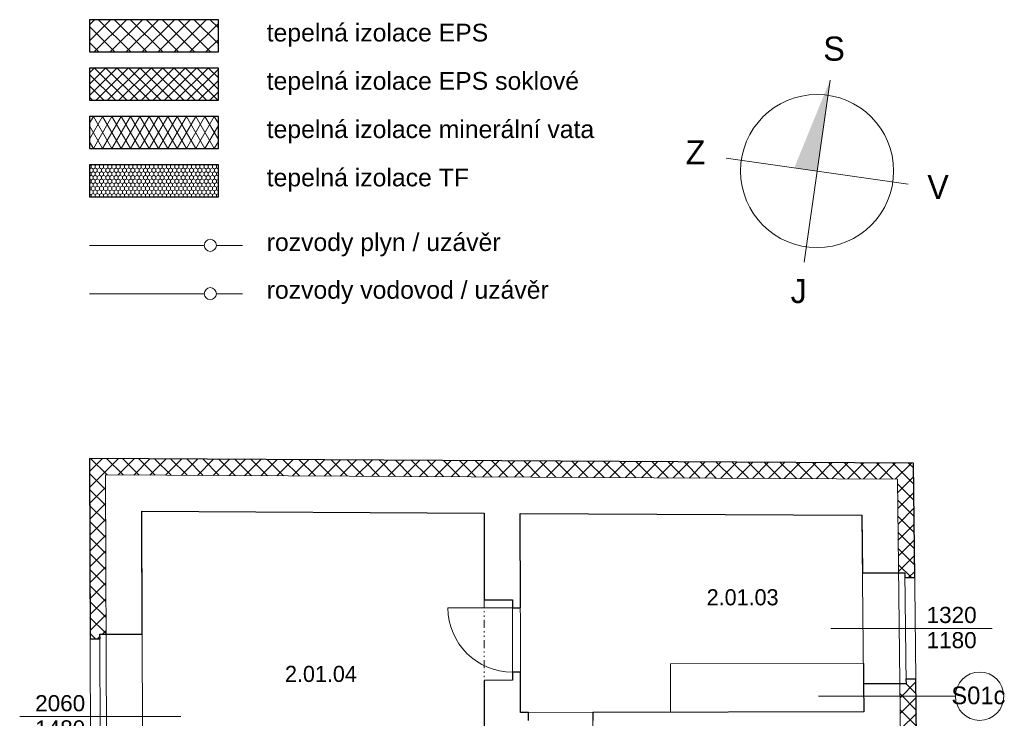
# Model space of a CAD drawing. Extents: x -203795 to -85874, y -57132 to -32000.
# Tile 2 of 7: x -203795 to -191572, y -40669 to -32000. Entities that reach past the tile are written whole.
import ezdxf

# ---------------------------------------------------------------- set-up
doc = ezdxf.new("R2010")
doc.units = 0
doc.header["$MEASUREMENT"] = 0
doc.linetypes.add('Čerchovaná se dvěma tečkami S', pattern=[250, 100, -40, 15, -40, 15, -40])
for name, color, linetype, lineweight in [('2D BOD_Číslo_pera__1', 7, 'Continuous', 15), ('2D VÝPLNĚ_Číslo_pera__1', 7, 'Continuous', 15), ('2D VÝPLNĚ_Číslo_pera__2', 1, 'Continuous', 25), ('2D VÝPLNĚ_Číslo_pera__4', 91, 'Continuous', 13), ('2D ČÁRY_Číslo_pera__1', 7, 'Continuous', 15), ('2D ČÁRY_Číslo_pera__2', 1, 'Continuous', 25), ('2D ČÁRY_Číslo_pera__3', 150, 'Continuous', 13), ('2D ČÁRY_Číslo_pera__4', 91, 'Continuous', 13), ('plyn_Číslo_pera__1', 7, 'Continuous', 15), ('POZNÁMKY.TEXT_Číslo_pera__4', 91, 'Continuous', 13), ('voda_Číslo_pera__1', 7, 'Continuous', 15)]:
    doc.layers.add(name, color=color, linetype=linetype, lineweight=lineweight)
doc.layers.add('vodorovné konstrukce', color=7, linetype='Continuous')
doc.layers.add('vodorovné konstrukce_Číslo_pera__241', color=9, linetype='Continuous', lineweight=13, true_color=0x808080)
doc.styles.add('GENERATED_STYLE_1', font='arial.ttf')
doc.styles.add('GENERATED_STYLE_3', font='txt')
doc.linetypes.add('P_ plynovod NTL', pattern='A,0,[1,MIL_JK_DSP 2NP1.Shx,S=7.936508,R=0,X=0,Y=-0.028302],-1000,0', length=1000)
doc.linetypes.add('V_ vodovodní potrubí podzemní', pattern='A,0,[2,MIL_JK_DSP 2NP1.Shx,S=23.809524,R=0,X=0,Y=0],-3100,0', length=3100)
pattern_1 = [(45, (0, 0), (-98.99495, 98.99495), []), (135, (0, 0), (98.99495, 98.99495), [])]

# ---------------------------------------------------------------- blocks, each defined once
blk = doc.blocks.new('LINE_15137', base_point=(-193878, -40395))
at = {"layer": 'vodorovné konstrukce_Číslo_pera__241', "linetype": 'Continuous'}
blk.add_line((-193878, -40395), (-192178, -40395), dxfattribs=at)
blk.add_circle((-191878, -40395), 300, dxfattribs=at)

msp = doc.modelspace()

# ---------------------------------------------------------------- hatches: boundary and pattern name
at = {"layer": '2D VÝPLNĚ_Číslo_pera__1', "linetype": 'Continuous'}
msp.add_hatch(color=8, dxfattribs=at).paths.add_polyline_path([(-193735, -32749), (-193896, -33878), (-194179, -33838)], flags=0)
at = {"layer": '2D VÝPLNĚ_Číslo_pera__4', "linetype": 'Continuous'}
h = msp.add_hatch(dxfattribs=at)
h.set_pattern_fill('TEPELNA_IZOLACE_EPS', color=8, style=0, pattern_type=2)
h.set_pattern_definition(pattern_1)
h.paths.add_polyline_path([(-202929, -32400), (-201329, -32400), (-201329, -32000), (-202929, -32000)], flags=0)
h = msp.add_hatch(dxfattribs=at)
h.set_pattern_fill('TEPELNA_IZOLACE_PERIMETR', color=8, style=0, pattern_type=2)
h.set_pattern_definition([(45, (0, 0), (-70.71068, 70.71068), []), (135, (0, 0), (70.71068, 70.71068), [])])
h.paths.add_polyline_path([(-202929, -33000), (-201329, -33000), (-201329, -32600), (-202929, -32600)], flags=0)
h = msp.add_hatch(dxfattribs=at)
h.set_pattern_fill('TEPELNA_IZOLACE_MINERÁL', color=8, style=0, pattern_type=2)
h.set_pattern_definition([(60, (0, 0), (-86.60254, 50), []), (120, (0, 0), (86.60254, 50), [])])
h.paths.add_polyline_path([(-202929, -33600), (-201329, -33600), (-201329, -33200), (-202929, -33200)], flags=0)
h = msp.add_hatch(dxfattribs=at)
h.set_pattern_fill('TEPELNA_IZOLACE_FENOL', color=8, style=0, pattern_type=2)
h.set_pattern_definition([(90, (0, 0), (-51.961524, 0), [30, -60]), (90, (-25.98, 45), (-51.961524, 0), [30, -60]), (150, (0, 30), (25.980762, 45), [30, -60]), (150, (-51.96, 30), (25.980762, 45), [30, -60]), (210, (0, 0), (-25.980762, 45), [30, -60]), (210, (-51.96, 0), (-25.980762, 45), [30, -60])])
h.paths.add_polyline_path([(-202929, -34200), (-201329, -34200), (-201329, -33800), (-202929, -33800)], flags=0)
h = msp.add_hatch(dxfattribs=at)
h.set_pattern_fill('TEPELNA_IZOLACE_EPS', color=8, style=0, pattern_type=2)
h.set_pattern_definition(pattern_1)
h.paths.add_polyline_path([(-192884, -38863), (-192808, -38863), (-192807, -38923), (-192683, -38923), (-192700, -37502), (-202929, -37447), (-202922, -39684), (-202798, -39684), (-202799, -39624), (-202723, -39624), (-202729, -37648), (-192898, -37701)], flags=0)
h = msp.add_hatch(dxfattribs=at)
h.set_pattern_fill('TEPELNA_IZOLACE_EPS', color=8, style=0, pattern_type=2)
h.set_pattern_definition(pattern_1)
h.paths.add_polyline_path([(-192793, -40183), (-192669, -40183), (-192656, -41282), (-192780, -41282), (-192781, -41222), (-192857, -41222), (-192868, -40243), (-192792, -40243)], flags=0)

# ---------------------------------------------------------------- linework, layer by layer
at = {"layer": '2D BOD_Číslo_pera__1', "color": 8, "linetype": 'Continuous'}
msp.add_line((-192700, -37502), (-202929, -37447), dxfattribs=at)
at = {"layer": '2D VÝPLNĚ_Číslo_pera__2', "color": 8, "linetype": 'Continuous', "flags": 128}
for points in [[(-202929, -32400), (-201329, -32400), (-201329, -32000), (-202929, -32000)], [(-202929, -33000), (-201329, -33000), (-201329, -32600), (-202929, -32600)], [(-202929, -33600), (-201329, -33600), (-201329, -33200), (-202929, -33200)], [(-202929, -34200), (-201329, -34200), (-201329, -33800), (-202929, -33800)]]:
    msp.add_lwpolyline(points, close=True, dxfattribs=at)
at = {"layer": '2D ČÁRY_Číslo_pera__1', "color": 8, "linetype": 'Continuous'}
for p, q in [((-202872, -55878), (-202929, -37447)), ((-192700, -37502), (-192629, -43599)), ((-192898, -37701), (-202729, -37648)), ((-202673, -55679), (-202729, -37648)), ((-192898, -37701), (-192829, -43599)), ((-198031, -38123), (-202279, -38100)), ((-202265, -42704), (-202279, -38100)), ((-198031, -38123), (-198030, -39198)), ((-193342, -38149), (-197581, -38126)), ((-197581, -38126), (-197579, -40597)), ((-193342, -38149), (-193314, -40587)), ((-193334, -38863), (-192808, -38863)), ((-192808, -38863), (-192792, -40243)), ((-192807, -38923), (-192683, -38923)), ((-197679, -39197), (-198030, -39198)), ((-197679, -39197), (-197679, -40197)), ((-197579, -39297), (-198479, -39298)), ((-202922, -39684), (-202798, -39684)), ((-202799, -39624), (-202275, -39624)), ((-202792, -41671), (-202799, -39624)), ((-197679, -40197), (-198029, -40198)), ((-198029, -40198), (-198028, -42322)), ((-197579, -40097), (-197679, -40097)), ((-192793, -40183), (-192669, -40183)), ((-193318, -40243), (-192792, -40243)), ((-197579, -40597), (-193314, -40587)), ((-197479, -40697), (-197480, -40597)), ((-196680, -40595), (-196677, -41495))]:
    msp.add_line(p, q, dxfattribs=at)
at = {"layer": '2D ČÁRY_Číslo_pera__1', "color": 8, "linetype": 'Čerchovaná se dvěma tečkami S'}
for p, q in [((-198030, -39198), (-198029, -40198)), ((-192677, -40238), (-192668, -40238))]:
    msp.add_line(p, q, dxfattribs=at)
at = {"layer": '2D ČÁRY_Číslo_pera__1', "color": 8, "linetype": 'Continuous'}
msp.add_arc((-197679, -39297), 800, 180.0439, 270.0439, dxfattribs=at)
at = {"layer": '2D ČÁRY_Číslo_pera__2', "color": 8, "linetype": 'Continuous', "flags": 128}
msp.add_lwpolyline([(-202922, -39684), (-202798, -39684), (-202799, -39624), (-202275, -39624), (-202279, -38100), (-198031, -38123), (-198030, -39198), (-197679, -39197), (-197679, -39297), (-197579, -39297), (-197581, -38126), (-193342, -38149), (-193334, -38863), (-192808, -38863), (-192807, -38923), (-192683, -38923), (-192700, -37502), (-202929, -37447)], close=True, dxfattribs=at)
for points in [[(-197479, -40697), (-197480, -40597), (-197579, -40597), (-197579, -40097), (-197679, -40097), (-197679, -40197), (-198029, -40198), (-198028, -42322)], [(-192656, -41282), (-192669, -40183), (-192793, -40183), (-192792, -40243), (-193318, -40243), (-193314, -40587), (-196680, -40595), (-196679, -40695)]]:
    msp.add_lwpolyline(points, dxfattribs=at)
at = {"layer": '2D ČÁRY_Číslo_pera__3', "color": 8, "linetype": 'Continuous'}
for p, q in [((-194057, -35007), (-193735, -32749)), ((-195025, -33717), (-192767, -34039))]:
    msp.add_line(p, q, dxfattribs=at)
at = {"layer": '2D ČÁRY_Číslo_pera__3', "color": 8, "linetype": 'Continuous', "flags": 128}
msp.add_lwpolyline([(-193316, -39987), (-195716, -39993), (-195714, -40593), (-193314, -40587)], close=True, dxfattribs=at)
at = {"layer": '2D ČÁRY_Číslo_pera__3', "color": 8, "linetype": 'Continuous'}
msp.add_circle((-193896, -33878), 950, dxfattribs=at)
at = {"layer": '2D ČÁRY_Číslo_pera__4', "color": 8, "linetype": 'Continuous'}
for p, q in [((-193724, -39553), (-191724, -39553)), ((-201795, -40648), (-203795, -40648))]:
    msp.add_line(p, q, dxfattribs=at)
at = {"layer": 'plyn_Číslo_pera__1', "color": 8, "linetype": 'P_ plynovod NTL'}
msp.add_line((-202929, -34800), (-201504, -34800), dxfattribs=at)
at = {"layer": 'plyn_Číslo_pera__1', "color": 8, "linetype": 'Continuous'}
msp.add_circle((-201429, -34800), 75, dxfattribs=at)
at = {"layer": 'voda_Číslo_pera__1', "color": 8, "linetype": 'P_ plynovod NTL'}
msp.add_line((-201354, -34800), (-201029, -34800), dxfattribs=at)
at = {"layer": 'voda_Číslo_pera__1', "color": 8, "linetype": 'V_ vodovodní potrubí podzemní'}
for p, q in [((-202929, -35400), (-201504, -35400)), ((-201354, -35400), (-201029, -35400))]:
    msp.add_line(p, q, dxfattribs=at)
at = {"layer": 'voda_Číslo_pera__1', "color": 8, "linetype": 'Continuous'}
msp.add_circle((-201429, -35400), 75, dxfattribs=at)

# ---------------------------------------------------------------- block references
at = {"layer": 'vodorovné konstrukce', "color": 8, "linetype": 'Continuous'}
msp.add_blockref('LINE_15137', (-193878, -40395), dxfattribs=at)

# ---------------------------------------------------------------- texts
at = {"layer": '2D ČÁRY_Číslo_pera__1', "color": 8, "linetype": 'Continuous', "char_height": 300, "attachment_point": 4, "style": 'GENERATED_STYLE_3'}
for s, insert in [('{S}', (-193819, -32361)), ('{Z}', (-195528, -33646)), ('{V}', (-192528, -34076)), ('{J}', (-194225, -35369))]:
    msp.add_mtext(s, dxfattribs=dict(at, insert=insert))
at = {"layer": 'POZNÁMKY.TEXT_Číslo_pera__4', "color": 8, "linetype": 'Continuous', "style": 'GENERATED_STYLE_1'}
for s, insert, char_height, attachment_point, line_spacing_factor in [('{tepelná izolace EPS\\Ptepelná izolace EPS soklové\\Ptepelná izolace minerální vata\\Ptepelná izolace TF}', (-200729, -32050), 220, 1, 1.634061), ('{rozvody plyn / uzávěr\\Prozvody vodovod / uzávěr}', (-200729, -34650), 220, 1, 1.614166), ('{1320\\P1180}', (-192226, -39802), 200, 8, 0.938049), ('{2060\\P1480}', (-203293, -40897), 200, 8, 0.938049)]:
    msp.add_mtext(s, dxfattribs=dict(at, insert=insert, char_height=char_height, attachment_point=attachment_point, line_spacing_factor=line_spacing_factor))
at = {"layer": 'POZNÁMKY.TEXT_Číslo_pera__4', "color": 8, "linetype": 'Continuous', "style": 'GENERATED_STYLE_3'}
for s, insert, char_height, attachment_point in [('{2.01.03}', (-195267, -39067), 200, 1), ('{2.01.04}', (-200502, -40018), 200, 1), ('{S01c}', (-192229, -40386), 220, 4)]:
    msp.add_mtext(s, dxfattribs=dict(at, insert=insert, char_height=char_height, attachment_point=attachment_point))

doc.saveas('drawing.dxf')
